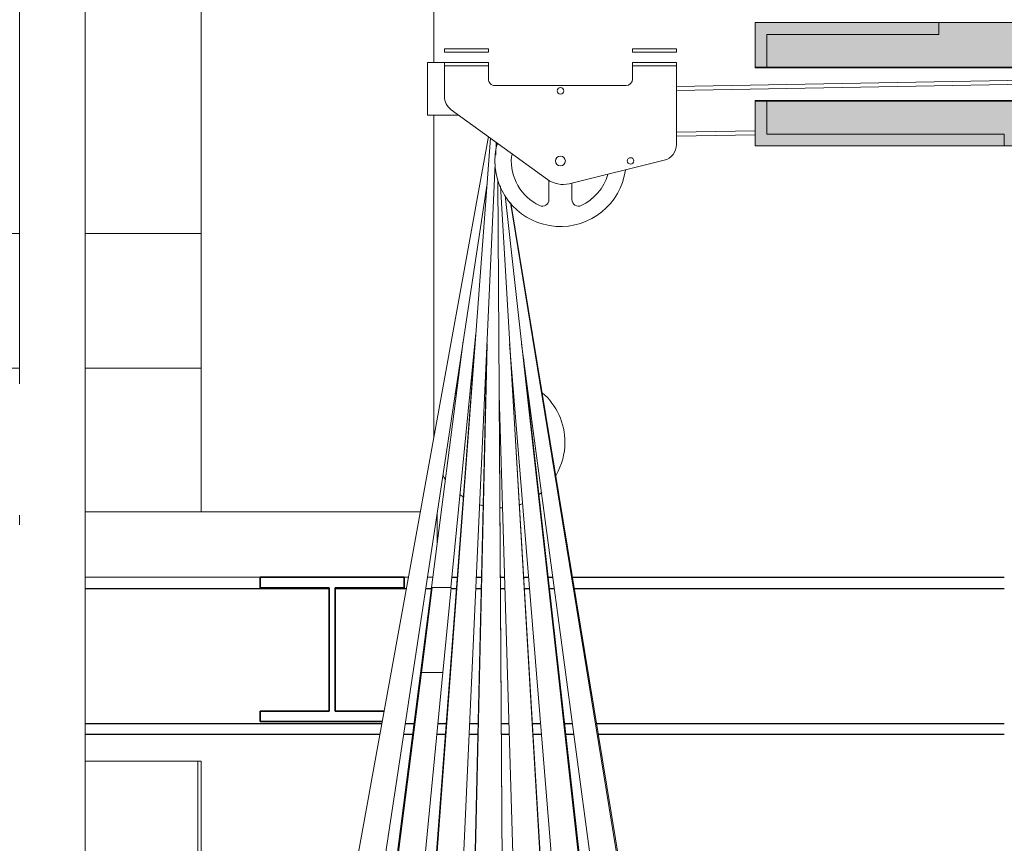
# Model space of a CAD drawing. Header units: millimetres. Extents: x 61846 to 198573, y 13020 to 52988.
# Tile 188 of 240: x 182251 to 183753, y 21289 to 22546. Entities that reach past the tile are written whole.
import ezdxf

# ---------------------------------------------------------------- set-up
doc = ezdxf.new("R2010")
doc.units = ezdxf.units.MM
for name, color, linetype, lineweight in [('A-GENM', 13, 'Continuous', 18), ('A-WALL', 113, 'Continuous', 25), ('E-CABL-TRAY', 211, 'Continuous', 18), ('S-BEAM', 12, 'Continuous', 35)]:
    doc.layers.add(name, color=color, linetype=linetype, lineweight=lineweight)

# ---------------------------------------------------------------- blocks, each defined once
blk = doc.blocks.new('Cable Tray with Fittings_NLRS_61_CT_UN_kabelladder_DNL_7744661 - Cable Tray with Fittings_NLRS_61_CT_UN_kabelladder_DNL_7744661-501497-GZ lierenkamer 3')
at = {"layer": 'E-CABL-TRAY', "color": 7, "lineweight": 9}
for p, q in [((-46761.9, 21990), (-46761.9, 22940.9)), ((-46661.9, 22940.9), (-46661.9, 16823)), ((-46761.9, 21775), (-46761.9, 21790))]:
    blk.add_line(p, q, dxfattribs=at)
blk = doc.blocks.new('NLRS_65_FAD_LB_nevenindicator_gen_ISR_NLRS_65_FAD_LB_nevenindicator_DNL_3672119 - NLRS_65_FAD_LB_nevenindicator_gen_ISR_NLRS_65_FAD_LB_nevenindicator_DNL_3672119-605727-GZ lierenkamer 3')
at = {"layer": 'A-GENM', "color": 7, "lineweight": 9}
for p, q in [((-46140, 22480), (-46114, 22480)), ((-46140, 22400), (-46140, 22480)), ((-46114, 22480), (-46140, 22480)), ((-46140, 22480), (-46140, 22400)), ((-46092.4, 22400), (-46140, 22400)), ((-46140, 22400), (-46092.4, 22400))]:
    blk.add_line(p, q, dxfattribs=at)
blk = doc.blocks.new('NLRS_65_FAD_LB_nevenindicator_gen_ISR_NLRS_65_FAD_LB_nevenindicator_DNL_3672119 - NLRS_65_FAD_LB_nevenindicator_gen_ISR_NLRS_65_FAD_LB_nevenindicator_DNL_3672119-605731-GZ lierenkamer 3')
blk.add_blockref('NLRS_65_FAD_LB_nevenindicator_gen_ISR_NLRS_65_FAD_LB_nevenindicator_DNL_3672119 - NLRS_65_FAD_LB_nevenindicator_gen_ISR_NLRS_65_FAD_LB_nevenindicator_DNL_3672119-605727-GZ lierenkamer 3', (0, 0))
blk = doc.blocks.new('TadP_A_INS_INSTALLATIES_rvt-5-GZ lierenkamer 3')
at = {"layer": 'A-GENM', "lineweight": 9}
blk.add_blockref('NLRS_65_FAD_LB_nevenindicator_gen_ISR_NLRS_65_FAD_LB_nevenindicator_DNL_3672119 - NLRS_65_FAD_LB_nevenindicator_gen_ISR_NLRS_65_FAD_LB_nevenindicator_DNL_3672119-605731-GZ lierenkamer 3', (0, 0), dxfattribs=at)
at = {"layer": 'E-CABL-TRAY', "lineweight": 9}
blk.add_blockref('Cable Tray with Fittings_NLRS_61_CT_UN_kabelladder_DNL_7744661 - Cable Tray with Fittings_NLRS_61_CT_UN_kabelladder_DNL_7744661-501497-GZ lierenkamer 3', (0, 0), dxfattribs=at)
blk = doc.blocks.new('28_PBT_SF_staal_H-profiel_S355_HE240B 3012050 - 28_PBT_SF_staal_H-profiel_S355_HE240B 3012050-366779-GZ lierenkamer 3')
at = {"layer": 'S-BEAM', "color": 250, "lineweight": 25}
for p, q in [((-46102.9, 21695), (-46094.5, 21695)), ((-46065.3, 21695), (-46057.3, 21695)), ((-46028.5, 21695), (-46022.1, 21695)), ((-45993, 21695), (-45985.3, 21695)), ((-45955.9, 21695), (-45948.6, 21695)), ((-45918.7, 21695), (-45260, 21695)), ((-46661.9, 21678), (-46289.9, 21678)), ((-46280.4, 21678), (-46171.9, 21678)), ((-46142.6, 21678), (-46133.8, 21678)), ((-46103.7, 21678), (-46095.8, 21678)), ((-46066.1, 21678), (-46057.7, 21678)), ((-46028.4, 21678), (-46021.6, 21678)), ((-45992, 21678), (-45983.9, 21678)), ((-45953.4, 21678), (-45946.3, 21678)), ((-45915.9, 21678), (-45260, 21678)), ((-46661.9, 21472), (-46209.2, 21472)), ((-46173.9, 21472), (-46160.3, 21472)), ((-46123.9, 21472), (-46111.4, 21472)), ((-46075.5, 21472), (-46062.5, 21472)), ((-46027.1, 21472), (-46015.4, 21472)), ((-45979.7, 21472), (-45967.1, 21472)), ((-45930.8, 21472), (-45918.8, 21472)), ((-45881.9, 21472), (-45260, 21472)), ((-46212.3, 21455), (-46661.9, 21455)), ((-46162.5, 21455), (-46176.4, 21455)), ((-46112.7, 21455), (-46125.6, 21455)), ((-46062.9, 21455), (-46076.3, 21455)), ((-46014.9, 21455), (-46027, 21455)), ((-45965.7, 21455), (-45978.7, 21455)), ((-45916.5, 21455), (-45928.9, 21455)), ((-45260, 21455), (-45879.1, 21455))]:
    blk.add_line(p, q, dxfattribs=at)
blk = doc.blocks.new('TadP_A_CON_CONSTRUCTIE_rvt-5-GZ lierenkamer 3')
at = {"layer": 'S-BEAM', "color": 10, "lineweight": 18}
blk.add_blockref('28_PBT_SF_staal_H-profiel_S355_HE240B 3012050 - 28_PBT_SF_staal_H-profiel_S355_HE240B 3012050-366779-GZ lierenkamer 3', (0, 0), dxfattribs=at)
blk = doc.blocks.new('22_NOAHH_Wand_Wand-x 2904520 - 22_NOAHH_Wand_Wand-x 2904520-166260-GZ lierenkamer 3')
at = {"layer": 'A-WALL', "lineweight": 13}
for points in [[(-45622, 22473), (-45622, 22523), (-45360, 22523), (-45360, 22541), (-45640, 22541), (-45640, 22473)], [(-45622, 22473), (-44890, 22473), (-44890, 22541), (-45360, 22541), (-45360, 22523), (-45622, 22523)], [(-45569.5, 22353), (-45260, 22353), (-45260, 22371), (-45622, 22371), (-45622, 22421), (-45640, 22421), (-45640, 22353)], [(-44993.5, 22353), (-44890, 22353), (-44890, 22421), (-45622, 22421), (-45622, 22371), (-45260, 22371), (-45260, 22353), (-45185.5, 22353)]]:
    blk.add_hatch(color=9, dxfattribs=at).paths.add_polyline_path(points)
at = {"layer": 'A-WALL', "color": 130, "lineweight": 13}
for p, q in [((-45360, 22541), (-45640, 22541)), ((-45640, 22541), (-45640, 22473)), ((-44890, 22541), (-45360, 22541)), ((-45360, 22541), (-45360, 22523)), ((-45360, 22523), (-45360, 22541)), ((-44890, 22473), (-44890, 22541)), ((-45360, 22523), (-45622, 22523)), ((-45622, 22523), (-45622, 22473)), ((-45622, 22473), (-45622, 22523)), ((-45622, 22523), (-45360, 22523)), ((-44890, 22473), (-45640, 22473)), ((-45640, 22473), (-45640, 22472)), ((-45640, 22473), (-45622, 22473)), ((-45640, 22472), (-44890, 22472)), ((-45622, 22473), (-44890, 22473)), ((-44890, 22472), (-44890, 22473)), ((-44890, 22422), (-45640, 22422)), ((-45640, 22422), (-45640, 22421)), ((-45640, 22421), (-44890, 22421)), ((-45622, 22421), (-45640, 22421)), ((-45640, 22421), (-45640, 22353)), ((-45622, 22421), (-45622, 22371)), ((-44890, 22421), (-45622, 22421)), ((-45622, 22371), (-45622, 22421)), ((-44890, 22421), (-44890, 22422)), ((-44890, 22353), (-44890, 22421)), ((-45622, 22371), (-45260, 22371)), ((-45260, 22371), (-45622, 22371)), ((-45260, 22371), (-45260, 22353)), ((-45260, 22353), (-45260, 22371)), ((-45640, 22353), (-45260, 22353)), ((-45260, 22353), (-44890, 22353))]:
    blk.add_line(p, q, dxfattribs=at)
blk = doc.blocks.new('TadP_A_BWK_BOUWKUNDE_rvt-5-GZ lierenkamer 3')
at = {"layer": 'A-WALL', "lineweight": 9}
blk.add_blockref('22_NOAHH_Wand_Wand-x 2904520 - 22_NOAHH_Wand_Wand-x 2904520-166260-GZ lierenkamer 3', (0, 0), dxfattribs=at)
blk = doc.blocks.new('Decorlier staande trommel - Decorlier staande trommel-859245-GZ lierenkamer 3')
at = {"layer": 'A-GENM'}
for p, q in [((-46485.1, 23846.5), (-46485.1, 21795)), ((-46130.2, 22480), (-46130.2, 23172.2)), ((-46130.2, 21908.2), (-46130.2, 22400)), ((-46761.9, 22219.5), (-46963.1, 22219.5)), ((-46485.1, 22219.5), (-46661.9, 22219.5)), ((-46761.9, 22013.9), (-46948.6, 22013.9)), ((-46485.1, 22013.9), (-46661.9, 22013.9)), ((-46661.9, 21795), (-46150.7, 21795)), ((-46125.2, 21745.5), (-46125.2, 21792.8)), ((-46395.2, 21695), (-46661.9, 21695)), ((-46168.8, 21695), (-46175.2, 21695)), ((-46131.7, 21695), (-46140, 21695))]:
    blk.add_line(p, q, dxfattribs=at)
for start, end in [(114.9465, 115.909), (131.139, 132.6438), (0, 49.0661), (330, 0), (210.3506, 214.1832), (307.266, 310.2235), (232.6949, 236.3901), (287.8826, 291.0123), (252.4014, 255.7141), (270.5513, 272.858)]:
    blk.add_arc((-46030.2, 21901), 100, start, end, dxfattribs=at)
blk = doc.blocks.new('Keerschijf kort omgekeerd - 9 kabels-863216-GZ lierenkamer 3')
at = {"layer": 'A-GENM'}
for p, q in [((-46114, 22501), (-46047, 22501)), ((-46114, 22496), (-46114, 22501)), ((-46047, 22496), (-46047, 22501)), ((-45827, 22501), (-45760, 22501)), ((-45827, 22496), (-45827, 22501)), ((-45760, 22496), (-45760, 22501)), ((-46047, 22496), (-46114, 22496)), ((-45760, 22496), (-45827, 22496)), ((-46114, 22480), (-46047, 22480)), ((-46114, 22475), (-46114, 22480)), ((-46047, 22475), (-46114, 22475)), ((-46114, 22475), (-46114, 22428.4)), ((-46047, 22475), (-46114, 22475)), ((-46047, 22475), (-46047, 22480)), ((-46047, 22455), (-46047, 22475)), ((-45827, 22480), (-45760, 22480)), ((-45827, 22475), (-45827, 22480)), ((-45760, 22475), (-45827, 22475)), ((-45760, 22475), (-45827, 22475)), ((-45827, 22475), (-45827, 22455)), ((-45760, 22475), (-45760, 22480)), ((-45760, 22355.3), (-45760, 22475)), ((-45837, 22445), (-46037, 22445)), ((-46103.7, 22408.1), (-45956.7, 22301.8)), ((-45923.6, 22295.3), (-45779, 22331.1)), ((-45954.5, 22300.5), (-45954.5, 22271.1)), ((-45919.5, 22271.1), (-45919.5, 22296.3))]:
    blk.add_line(p, q, dxfattribs=at)
for centre, radius, start, end in [((-46037, 22455), 10, 180, 270.0006), ((-45837, 22455), 10, 270.0006, 359.9827), ((-45937, 22437), 5, 0, 180), ((-46089, 22428.4), 25, 180, 234.1039), ((-45937, 22437), 5, 180, 0), ((-45937, 22330), 100, 164.2606, 180), ((-45785, 22355.3), 25, 283.8753, 0), ((-45937, 22330), 75, 175.0296, 244.9716), ((-46001.8, 22335.6), 10, 149.9519, 175.0296), ((-45937, 22330), 7.5, 0, 180), ((-45830, 22330), 5, 0, 180), ((-45937, 22330), 100, 180, 352.049), ((-45937, 22330), 7.5, 180, 0), ((-45830, 22330), 5, 180, 0), ((-45937, 22330), 75, 295.0296, 344.1889), ((-45933.2, 22334.2), 40, 234.1039, 283.8753), ((-45964.5, 22271.1), 10, 244.9716, 0.0006), ((-45909.5, 22271.1), 10, 180.0006, 295.0296)]:
    blk.add_arc(centre, radius, start, end, dxfattribs=at)
blk = doc.blocks.new('Decortrek - Links-747619-GZ lierenkamer 3')
at = {"layer": 'A-GENM'}
for p, q in [((-44890, 22388.9), (-44417.6, 22397.2)), ((-44890, 22382.9), (-44417.6, 22391.2)), ((-45760, 22373.7), (-45640, 22375.8)), ((-45760, 22367.7), (-45640, 22369.8))]:
    blk.add_line(p, q, dxfattribs=at)
blk = doc.blocks.new('Decortrek - Links-V166-GZ lierenkamer 3')
at = {"layer": 'A-GENM'}
for p, q in [((-45760, 22443.7), (-44417.6, 22467.2)), ((-45760, 22437.7), (-44417.6, 22461.2))]:
    blk.add_line(p, q, dxfattribs=at)
blk = doc.blocks.new('H-Balk - HEB220-7317296-GZ lierenkamer 3')
at = {"layer": 'S-BEAM'}
for p, q in [((-46175.2, 21695), (-46395.2, 21695)), ((-46395.2, 21695), (-46395.2, 21679)), ((-46175.2, 21679), (-46175.2, 21695)), ((-46395.2, 21679), (-46289.9, 21679)), ((-46289.9, 21679), (-46289.9, 21491)), ((-46280.4, 21491), (-46280.4, 21679)), ((-46280.4, 21679), (-46175.2, 21679)), ((-46395.2, 21491), (-46395.2, 21475)), ((-46289.9, 21491), (-46395.2, 21491)), ((-46205.8, 21491), (-46280.4, 21491)), ((-46395.2, 21475), (-46208.7, 21475))]:
    blk.add_line(p, q, dxfattribs=at)
blk = doc.blocks.new('Staalkabel gedraaid - Trek 4-2831627-GZ lierenkamer 3')
at = {"layer": 'A-GENM'}
for p, q in [((-46110.9, 19385), (-46049.2, 22046.9)), ((-46030.3, 21972.1), (-46013.9, 19385))]:
    blk.add_line(p, q, dxfattribs=at)
blk = doc.blocks.new('Staalkabel gedraaid - Trek 5-2831666-GZ lierenkamer 3')
at = {"layer": 'A-GENM'}
blk.add_line((-46321.7, 18701), (-46067.2, 22055), dxfattribs=at)
blk = doc.blocks.new('Staalkabel gedraaid - Trek 6-2831680-GZ lierenkamer 3')
at = {"layer": 'A-GENM'}
for p, q in [((-46065.9, 22067.5), (-46104.4, 21679.6)), ((-46516.7, 18701), (-46085.4, 22055))]:
    blk.add_line(p, q, dxfattribs=at)
blk = doc.blocks.new('Staalkabel gedraaid - Trek 2-2831456-GZ lierenkamer 3')
at = {"layer": 'A-GENM'}
blk.add_line((-45619.8, 18701), (-45993.5, 22030.2), dxfattribs=at)
blk = doc.blocks.new('Staalkabel gedraaid - Trek 1-869221-GZ lierenkamer 3')
at = {"layer": 'A-GENM'}
blk.add_line((-45424.8, 18701), (-46012.9, 22266.1), dxfattribs=at)
blk = doc.blocks.new('Staalkabel gedraaid - Trek 3-2831541-GZ lierenkamer 3')
at = {"layer": 'A-GENM'}
blk.add_line((-46013.6, 22040.3), (-45814.7, 18700.8), dxfattribs=at)
blk = doc.blocks.new('Staalkabel gedraaid - Trek 11-2832104-GZ lierenkamer 3')
at = {"layer": 'A-GENM'}
for p, q in [((-46032.4, 22301.2), (-46014.2, 19385)), ((-46110.1, 19385), (-46049, 22051))]:
    blk.add_line(p, q, dxfattribs=at)
blk = doc.blocks.new('Staalkabel gedraaid - Trek 12-2832090-GZ lierenkamer 3')
at = {"layer": 'A-GENM'}
for p, q in [((-46321.8, 18657), (-46043.6, 22364.7)), ((-46034.9, 22358.4), (-46035.8, 22339.2)), ((-46036.4, 22325.6), (-46100.5, 20926.7))]:
    blk.add_line(p, q, dxfattribs=at)
blk = doc.blocks.new('Staalkabel gedraaid - Trek 13-2832076-GZ lierenkamer 3')
at = {"layer": 'A-GENM'}
for p, q in [((-46132.6, 21679.6), (-46149.1, 21549.9)), ((-46103.6, 21679.6), (-46132.6, 21679.6)), ((-46116.3, 21549.9), (-46103.6, 21679.6)), ((-46529, 18561), (-46149.1, 21549.9)), ((-46116.3, 21549.9), (-46409, 18561)), ((-46149.1, 21549.9), (-46116.3, 21549.9))]:
    blk.add_line(p, q, dxfattribs=at)
blk = doc.blocks.new('Staalkabel gedraaid - Trek 10-2832143-GZ lierenkamer 3')
at = {"layer": 'A-GENM'}
for p, q in [((-46028.7, 22292.2), (-45814.6, 18656.8)), ((-46002.8, 21046.4), (-46030.3, 21973.4))]:
    blk.add_line(p, q, dxfattribs=at)
blk = doc.blocks.new('Staalkabel gedraaid - Trek 9-2832162-GZ lierenkamer 3')
at = {"layer": 'A-GENM'}
for p, q in [((-46021.4, 22277.1), (-45609, 18561)), ((-45729, 18561), (-46014.5, 22051))]:
    blk.add_line(p, q, dxfattribs=at)
blk = doc.blocks.new('Staalkabel gedraaid - Trek 8-2832177-GZ lierenkamer 3')
at = {"layer": 'A-GENM'}
for p, q in [((-46013.2, 22266.5), (-45424.7, 18657)), ((-45892.2, 21273.4), (-45996.3, 22051))]:
    blk.add_line(p, q, dxfattribs=at)
blk = doc.blocks.new('Staalkabel gedraaid - Trek 7-3725491-GZ lierenkamer 3')
at = {"layer": 'A-GENM'}
for p, q in [((-46661.9, 18975.3), (-46047, 22367.1)), ((-46048.8, 22295.8), (-46598.8, 18672.3))]:
    blk.add_line(p, q, dxfattribs=at)
blk = doc.blocks.new('Decorlier staande trommel - Decorlier staande trommel-5627370-GZ lierenkamer 3')
at = {"layer": 'A-GENM'}
for p, q in [((-46661.9, 21414.5), (-46490.1, 21414.5)), ((-46490.1, 21414.5), (-46485, 21414.5)), ((-46490.1, 21414.5), (-46490.1, 19922.5)), ((-46485, 21414.5), (-46485, 19950.7))]:
    blk.add_line(p, q, dxfattribs=at)

msp = doc.modelspace()

# ---------------------------------------------------------------- block references
at = {"color": 210, "lineweight": 5}
for name in ['TadP_A_BWK_BOUWKUNDE_rvt-5-GZ lierenkamer 3', 'TadP_A_CON_CONSTRUCTIE_rvt-5-GZ lierenkamer 3', 'TadP_A_INS_INSTALLATIES_rvt-5-GZ lierenkamer 3']:
    msp.add_blockref(name, (229012.8, 0), dxfattribs=at)
at = {"layer": 'A-GENM'}
for name in ['Decorlier staande trommel - Decorlier staande trommel-859245-GZ lierenkamer 3', 'Keerschijf kort omgekeerd - 9 kabels-863216-GZ lierenkamer 3', 'Decortrek - Links-V166-GZ lierenkamer 3', 'Decortrek - Links-747619-GZ lierenkamer 3', 'Staalkabel gedraaid - Trek 7-3725491-GZ lierenkamer 3', 'Staalkabel gedraaid - Trek 12-2832090-GZ lierenkamer 3', 'Staalkabel gedraaid - Trek 11-2832104-GZ lierenkamer 3', 'Staalkabel gedraaid - Trek 10-2832143-GZ lierenkamer 3', 'Staalkabel gedraaid - Trek 9-2832162-GZ lierenkamer 3', 'Staalkabel gedraaid - Trek 8-2832177-GZ lierenkamer 3', 'Staalkabel gedraaid - Trek 1-869221-GZ lierenkamer 3', 'Staalkabel gedraaid - Trek 6-2831680-GZ lierenkamer 3', 'Staalkabel gedraaid - Trek 5-2831666-GZ lierenkamer 3', 'Staalkabel gedraaid - Trek 4-2831627-GZ lierenkamer 3', 'Staalkabel gedraaid - Trek 3-2831541-GZ lierenkamer 3', 'Staalkabel gedraaid - Trek 2-2831456-GZ lierenkamer 3', 'Staalkabel gedraaid - Trek 13-2832076-GZ lierenkamer 3', 'Decorlier staande trommel - Decorlier staande trommel-5627370-GZ lierenkamer 3']:
    msp.add_blockref(name, (229012.8, 0), dxfattribs=at)
at = {"layer": 'S-BEAM'}
msp.add_blockref('H-Balk - HEB220-7317296-GZ lierenkamer 3', (229012.8, 0), dxfattribs=at)

doc.saveas('drawing.dxf')
